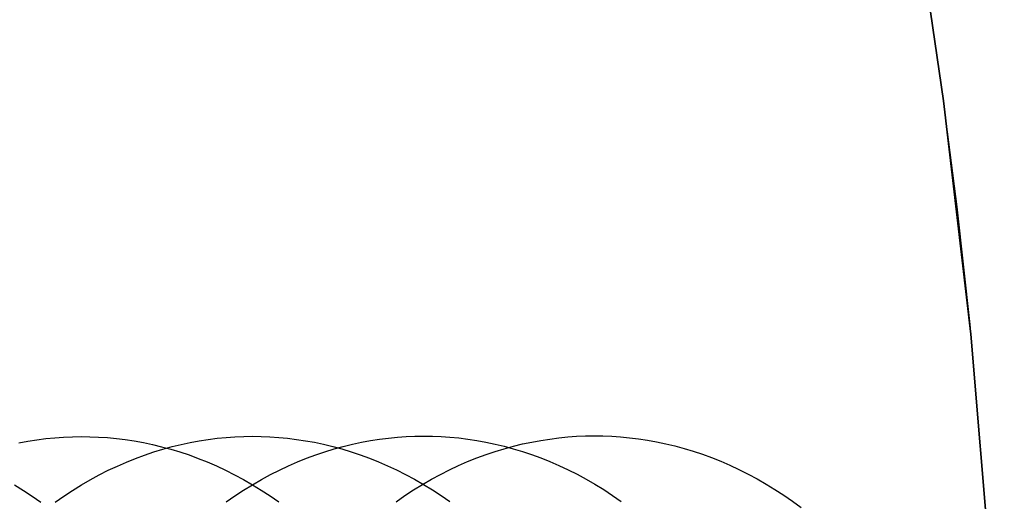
# Model space of a CAD drawing. Header units: millimetres. Extents: x -2852 to 102, y -106 to 97.
# Tile 110 of 256: x -2669 to -2654, y 1 to 8. Entities that reach past the tile are written whole.
import ezdxf

# ---------------------------------------------------------------- set-up
doc = ezdxf.new("R2010")
doc.units = ezdxf.units.MM
doc.header["$MEASUREMENT"] = 0
doc.layers.add('IGES level 0', color=252, linetype='Continuous')
doc.layers.add('Predefinito', color=5, linetype='Continuous')

msp = doc.modelspace()

# ---------------------------------------------------------------- linework, layer by layer
at = {"layer": 'IGES level 0'}
for points in [[(-2655.575, 8.654), (-2655.318, 6.899), (-2655.095, 5.166), (-2654.907, 3.457), (-2654.625, 0.109), (-2654.462, -3.144), (-2654.406, -6.301), (-2654.453, -9.458), (-2654.607, -12.711), (-2654.88, -16.06), (-2655.064, -17.77), (-2655.282, -19.503), (-2655.534, -21.259), (-2655.823, -23.037), (-2656.149, -24.837), (-2656.516, -26.658), (-2656.922, -28.499), (-2657.372, -30.36)], [(-2657.286, -30.017), (-2656.85, -28.181), (-2656.454, -26.365), (-2656.099, -24.569), (-2655.781, -22.795), (-2655.501, -21.042), (-2655.256, -19.311), (-2654.866, -15.918), (-2654.602, -12.617), (-2654.452, -9.411), (-2654.406, -6.301), (-2654.46, -3.191), (-2654.619, 0.015), (-2654.892, 3.315), (-2655.291, 6.707), (-2655.541, 8.437)], [(-2657.286, -30.017), (-2656.85, -28.181), (-2656.454, -26.365), (-2656.099, -24.569), (-2655.781, -22.795), (-2655.501, -21.042), (-2655.256, -19.311), (-2654.866, -15.918), (-2654.602, -12.617), (-2654.452, -9.411), (-2654.406, -6.301), (-2654.46, -3.191), (-2654.619, 0.015), (-2654.892, 3.315), (-2655.291, 6.707), (-2655.541, 8.437)], [(-2655.541, 8.437), (-2655.291, 6.707), (-2654.892, 3.315), (-2654.619, 0.015), (-2654.46, -3.191), (-2654.406, -6.301), (-2654.452, -9.411), (-2654.602, -12.617), (-2654.866, -15.918), (-2655.256, -19.311), (-2655.501, -21.042), (-2655.781, -22.795), (-2656.099, -24.569), (-2656.454, -26.365), (-2656.85, -28.181), (-2657.286, -30.017)], [(-2655.541, 8.437), (-2655.291, 6.707), (-2654.892, 3.315), (-2654.619, 0.015), (-2654.46, -3.191), (-2654.406, -6.301), (-2654.452, -9.411), (-2654.602, -12.617), (-2654.866, -15.918), (-2655.256, -19.311), (-2655.501, -21.042), (-2655.781, -22.795), (-2656.099, -24.569), (-2656.454, -26.365), (-2656.85, -28.181), (-2657.286, -30.017)], [(-2657.286, -30.017), (-2656.85, -28.181), (-2656.454, -26.365), (-2656.099, -24.569), (-2655.781, -22.795), (-2655.501, -21.042), (-2655.256, -19.311), (-2654.866, -15.918), (-2654.602, -12.617), (-2654.452, -9.411), (-2654.406, -6.301), (-2654.46, -3.191), (-2654.619, 0.015), (-2654.892, 3.315), (-2655.291, 6.707), (-2655.541, 8.437)], [(-2655.541, 8.437), (-2655.291, 6.707), (-2654.892, 3.315), (-2654.619, 0.015), (-2654.46, -3.191), (-2654.406, -6.301), (-2654.452, -9.411), (-2654.602, -12.617), (-2654.866, -15.918), (-2655.256, -19.311), (-2655.501, -21.042), (-2655.781, -22.795), (-2656.099, -24.569), (-2656.454, -26.365), (-2656.85, -28.181), (-2657.286, -30.017)], [(-2657.286, -30.017), (-2656.85, -28.181), (-2656.454, -26.365), (-2656.099, -24.569), (-2655.781, -22.795), (-2655.501, -21.042), (-2655.256, -19.311), (-2654.866, -15.918), (-2654.602, -12.617), (-2654.452, -9.411), (-2654.406, -6.301), (-2654.46, -3.191), (-2654.619, 0.015), (-2654.892, 3.315), (-2655.291, 6.707), (-2655.541, 8.437)]]:
    msp.add_lwpolyline(points, dxfattribs=at)
at = {"layer": 'Predefinito', "extrusion": (-0.001367, 0.999999, 0)}
msp.add_lwpolyline([(1899.675, 1028.426), (1950.258, 936.031), (1967.4, 906.576), (1985.127, 877.47), (2004.656, 847.084), (2025.496, 816.669), (2036.395, 801.605), (2047.581, 786.753), (2059.049, 772.174), (2070.848, 757.863), (2082.852, 744.027), (2095.232, 730.528), (2107.74, 717.692), (2114.15, 711.428), (2120.669, 705.279), (2127.105, 699.424), (2133.652, 693.694), (2140.312, 688.097), (2147.091, 682.643), (2153.75, 677.524), (2160.526, 672.56), (2167.421, 667.763), (2174.437, 663.147), (2181.313, 658.884), (2188.305, 654.816), (2195.415, 650.956), (2202.643, 647.32), (2209.738, 644.036), (2216.937, 640.993), (2220.576, 639.566), (2224.24, 638.206), (2227.928, 636.914), (2231.641, 635.692), (2235.831, 634.409), (2240.048, 633.217), (2244.289, 632.118), (2248.553, 631.112), (2252.587, 630.248), (2256.638, 629.466), (2260.704, 628.764), (2264.783, 628.142), (2268.847, 627.604), (2272.92, 627.144), (2277, 626.761), (2281.087, 626.455), (2285.18, 626.225), (2289.276, 626.069), (2293.374, 625.988), (2297.474, 625.98), (2305.647, 626.178), (2313.808, 626.656), (2321.95, 627.406), (2330.063, 628.419), (2338.132, 629.686), (2346.159, 631.199), (2354.138, 632.953), (2362.062, 634.938), (2369.891, 637.139), (2377.656, 639.556), (2385.353, 642.184), (2392.976, 645.017), (2400.435, 648.013), (2407.813, 651.2), (2415.108, 654.575), (2422.316, 658.133), (2429.278, 661.787), (2436.148, 665.612), (2442.922, 669.605), (2449.594, 673.764), (2455.744, 677.809), (2461.797, 681.998), (2467.747, 686.333), (2473.588, 690.813), (2480.985, 696.836), (2488.178, 703.101), (2491.988, 706.596), (2495.734, 710.158), (2499.416, 713.788), (2503.033, 717.481), (2509.946, 724.917), (2516.606, 732.58), (2522.96, 740.381), (2529.076, 748.372), (2534.957, 756.525), (2540.622, 764.832), (2546.118, 773.325), (2551.424, 781.935), (2556.66, 790.821), (2561.74, 799.799), (2571.51, 817.968), (2626.828, 928.194), (2638.541, 949.732), (2651.216, 971.672), (2674.704, 1009.524), (2677.832, 1014.879), (2679.262, 1017.451), (2680.646, 1020.045), (2681.888, 1022.497), (2683.068, 1024.979), (2684.056, 1027.223), (2684.522, 1028.357), (2684.967, 1029.499)], dxfattribs=at)
msp.add_lwpolyline([(1899.675, 1028.426), (1950.258, 936.031), (1967.4, 906.576), (1985.127, 877.47), (2004.656, 847.084), (2025.496, 816.669), (2036.395, 801.605), (2047.581, 786.753), (2059.049, 772.174), (2070.848, 757.863), (2082.852, 744.027), (2095.232, 730.528), (2107.74, 717.692), (2114.15, 711.428), (2120.669, 705.279), (2127.105, 699.424), (2133.652, 693.694), (2140.312, 688.097), (2147.091, 682.643), (2153.75, 677.524), (2160.526, 672.56), (2167.421, 667.763), (2174.437, 663.147), (2181.313, 658.884), (2188.305, 654.816), (2195.415, 650.956), (2202.643, 647.32), (2209.738, 644.036), (2216.937, 640.993), (2220.576, 639.566), (2224.24, 638.206), (2227.928, 636.914), (2231.641, 635.692), (2235.831, 634.409), (2240.048, 633.217), (2244.289, 632.118), (2248.553, 631.112), (2252.587, 630.248), (2256.638, 629.466), (2260.704, 628.764), (2264.783, 628.142), (2268.847, 627.604), (2272.92, 627.144), (2277, 626.761), (2281.087, 626.455), (2285.18, 626.225), (2289.276, 626.069), (2293.374, 625.988), (2297.474, 625.98), (2305.647, 626.178), (2313.808, 626.656), (2321.95, 627.406), (2330.063, 628.419), (2338.132, 629.686), (2346.159, 631.199), (2354.138, 632.953), (2362.062, 634.938), (2369.891, 637.139), (2377.656, 639.556), (2385.353, 642.184), (2392.976, 645.017), (2400.435, 648.013), (2407.813, 651.2), (2415.108, 654.575), (2422.316, 658.133), (2429.278, 661.787), (2436.148, 665.612), (2442.922, 669.605), (2449.594, 673.764), (2455.744, 677.809), (2461.797, 681.998), (2467.747, 686.333), (2473.588, 690.813), (2480.985, 696.836), (2488.178, 703.101), (2491.988, 706.596), (2495.734, 710.158), (2499.416, 713.788), (2503.033, 717.481), (2509.946, 724.917), (2516.606, 732.58), (2522.96, 740.381), (2529.076, 748.372), (2534.957, 756.525), (2540.622, 764.832), (2546.118, 773.325), (2551.424, 781.935), (2556.66, 790.821), (2561.74, 799.799), (2571.51, 817.968), (2626.828, 928.194), (2638.541, 949.732), (2651.216, 971.672), (2674.704, 1009.524), (2677.832, 1014.879), (2679.262, 1017.451), (2680.646, 1020.045), (2681.888, 1022.497), (2683.068, 1024.979), (2684.056, 1027.223), (2684.522, 1028.357), (2684.967, 1029.499)], dxfattribs=at)
at = {"layer": 'Predefinito', "extrusion": (-0.572356, -0.000782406, 0.820005)}
msp.add_lwpolyline([(1.524, -1624.052), (1.369, -1624.05), (1.212, -1624.045), (1.054, -1624.036), (0.895, -1624.024), (0.735, -1624.008), (0.574, -1623.987), (0.413, -1623.963), (0.251, -1623.935), (0.088, -1623.903), (-0.075, -1623.867), (-0.238, -1623.827), (-0.402, -1623.782), (-0.565, -1623.733), (-0.728, -1623.68), (-0.89, -1623.622), (-1.052, -1623.561), (-1.213, -1623.494), (-1.374, -1623.424), (-1.533, -1623.349), (-1.691, -1623.27), (-1.847, -1623.187), (-2.002, -1623.099), (-2.155, -1623.007), (-2.306, -1622.911), (-2.455, -1622.811), (-2.602, -1622.707), (-2.746, -1622.599), (-2.888, -1622.487), (-3.027, -1622.371), (-3.163, -1622.251), (-3.296, -1622.128), (-3.425, -1622.002), (-3.552, -1621.872), (-3.675, -1621.739), (-3.794, -1621.603), (-3.91, -1621.464), (-4.022, -1621.323), (-4.13, -1621.178), (-4.234, -1621.032), (-4.335, -1620.883), (-4.431, -1620.731), (-4.523, -1620.578), (-4.61, -1620.424), (-4.694, -1620.267), (-4.773, -1620.109), (-4.848, -1619.95), (-4.918, -1619.79), (-4.984, -1619.629), (-5.046, -1619.467), (-5.103, -1619.304), (-5.157, -1619.141), (-5.205, -1618.978), (-5.25, -1618.815), (-5.29, -1618.652), (-5.327, -1618.489), (-5.359, -1618.326), (-5.387, -1618.164), (-5.411, -1618.002), (-5.431, -1617.841), (-5.447, -1617.681), (-5.46, -1617.522), (-5.469, -1617.364), (-5.474, -1617.207), (-5.476, -1617.052), (-5.474, -1616.897), (-5.469, -1616.74), (-5.46, -1616.582), (-5.447, -1616.423), (-5.431, -1616.263), (-5.411, -1616.102), (-5.387, -1615.941), (-5.359, -1615.778), (-5.327, -1615.616), (-5.29, -1615.453), (-5.25, -1615.289), (-5.205, -1615.126), (-5.157, -1614.963), (-5.103, -1614.8), (-5.046, -1614.637), (-4.984, -1614.475), (-4.918, -1614.314), (-4.848, -1614.154), (-4.773, -1613.995), (-4.694, -1613.837), (-4.61, -1613.681), (-4.523, -1613.526), (-4.431, -1613.373), (-4.335, -1613.222), (-4.234, -1613.073), (-4.13, -1612.926), (-4.022, -1612.782), (-3.91, -1612.64), (-3.794, -1612.501), (-3.675, -1612.365), (-3.552, -1612.232), (-3.425, -1612.102), (-3.296, -1611.976), (-3.163, -1611.853), (-3.027, -1611.733), (-2.888, -1611.618), (-2.746, -1611.506), (-2.602, -1611.397), (-2.455, -1611.293), (-2.306, -1611.193), (-2.155, -1611.097), (-2.002, -1611.005), (-1.847, -1610.918), (-1.691, -1610.834), (-1.533, -1610.755), (-1.374, -1610.68), (-1.213, -1610.61), (-1.052, -1610.544), (-0.89, -1610.482), (-0.728, -1610.424), (-0.565, -1610.371), (-0.402, -1610.322), (-0.238, -1610.278), (-0.075, -1610.237), (0.088, -1610.201), (0.251, -1610.169), (0.413, -1610.141), (0.574, -1610.117), (0.735, -1610.097), (0.895, -1610.08), (1.054, -1610.068), (1.212, -1610.059), (1.369, -1610.054), (1.524, -1610.052), (1.68, -1610.054), (1.836, -1610.059), (1.994, -1610.068), (2.153, -1610.08), (2.313, -1610.097), (2.474, -1610.117), (2.636, -1610.141), (2.798, -1610.169), (2.961, -1610.201), (3.124, -1610.237), (3.287, -1610.278), (3.45, -1610.322), (3.614, -1610.371), (3.777, -1610.424), (3.939, -1610.482), (4.101, -1610.544), (4.262, -1610.61), (4.422, -1610.68), (4.582, -1610.755), (4.739, -1610.834), (4.896, -1610.918), (5.051, -1611.005), (5.204, -1611.097), (5.355, -1611.193), (5.504, -1611.293), (5.65, -1611.397), (5.795, -1611.506), (5.936, -1611.618), (6.075, -1611.733), (6.211, -1611.853), (6.344, -1611.976), (6.474, -1612.102), (6.601, -1612.232), (6.724, -1612.365), (6.843, -1612.501), (6.959, -1612.64), (7.071, -1612.782), (7.179, -1612.926), (7.283, -1613.073), (7.383, -1613.222), (7.479, -1613.373), (7.571, -1613.526), (7.659, -1613.681), (7.742, -1613.837), (7.821, -1613.995), (7.896, -1614.154), (7.967, -1614.314), (8.033, -1614.475), (8.095, -1614.637), (8.152, -1614.8), (8.205, -1614.963), (8.254, -1615.126), (8.299, -1615.289), (8.339, -1615.453), (8.375, -1615.616), (8.407, -1615.778), (8.436, -1615.941), (8.46, -1616.102), (8.48, -1616.263), (8.496, -1616.423), (8.509, -1616.582), (8.517, -1616.74), (8.523, -1616.897), (8.524, -1617.052), (8.523, -1617.207), (8.517, -1617.364), (8.509, -1617.522), (8.496, -1617.681), (8.48, -1617.841), (8.46, -1618.002), (8.436, -1618.164), (8.407, -1618.326), (8.375, -1618.489), (8.339, -1618.652), (8.299, -1618.815), (8.254, -1618.978), (8.205, -1619.141), (8.152, -1619.304), (8.095, -1619.467), (8.033, -1619.629), (7.967, -1619.79), (7.896, -1619.95), (7.821, -1620.109), (7.742, -1620.267), (7.659, -1620.424), (7.571, -1620.578), (7.479, -1620.731), (7.383, -1620.883), (7.283, -1621.032), (7.179, -1621.178), (7.071, -1621.323), (6.959, -1621.464), (6.843, -1621.603), (6.724, -1621.739), (6.601, -1621.872), (6.474, -1622.002), (6.344, -1622.128), (6.211, -1622.251), (6.075, -1622.371), (5.936, -1622.487), (5.795, -1622.599), (5.65, -1622.707), (5.504, -1622.811), (5.355, -1622.911), (5.204, -1623.007), (5.051, -1623.099), (4.896, -1623.187), (4.739, -1623.27), (4.582, -1623.349), (4.422, -1623.424), (4.262, -1623.494), (4.101, -1623.561), (3.939, -1623.622), (3.777, -1623.68), (3.614, -1623.733), (3.45, -1623.782), (3.287, -1623.827), (3.124, -1623.867), (2.961, -1623.903), (2.798, -1623.935), (2.636, -1623.963), (2.474, -1623.987), (2.313, -1624.008), (2.153, -1624.024), (1.994, -1624.036), (1.836, -1624.045), (1.68, -1624.05), (1.524, -1624.052)], dxfattribs=at)
msp.add_lwpolyline([(1.524, -1624.052), (1.369, -1624.05), (1.212, -1624.045), (1.054, -1624.036), (0.895, -1624.024), (0.735, -1624.008), (0.574, -1623.987), (0.413, -1623.963), (0.251, -1623.935), (0.088, -1623.903), (-0.075, -1623.867), (-0.238, -1623.827), (-0.402, -1623.782), (-0.565, -1623.733), (-0.728, -1623.68), (-0.89, -1623.622), (-1.052, -1623.561), (-1.213, -1623.494), (-1.374, -1623.424), (-1.533, -1623.349), (-1.691, -1623.27), (-1.847, -1623.187), (-2.002, -1623.099), (-2.155, -1623.007), (-2.306, -1622.911), (-2.455, -1622.811), (-2.602, -1622.707), (-2.746, -1622.599), (-2.888, -1622.487), (-3.027, -1622.371), (-3.163, -1622.251), (-3.296, -1622.128), (-3.425, -1622.002), (-3.552, -1621.872), (-3.675, -1621.739), (-3.794, -1621.603), (-3.91, -1621.464), (-4.022, -1621.323), (-4.13, -1621.178), (-4.234, -1621.032), (-4.335, -1620.883), (-4.431, -1620.731), (-4.523, -1620.578), (-4.61, -1620.424), (-4.694, -1620.267), (-4.773, -1620.109), (-4.848, -1619.95), (-4.918, -1619.79), (-4.984, -1619.629), (-5.046, -1619.467), (-5.103, -1619.304), (-5.157, -1619.141), (-5.205, -1618.978), (-5.25, -1618.815), (-5.29, -1618.652), (-5.327, -1618.489), (-5.359, -1618.326), (-5.387, -1618.164), (-5.411, -1618.002), (-5.431, -1617.841), (-5.447, -1617.681), (-5.46, -1617.522), (-5.469, -1617.364), (-5.474, -1617.207), (-5.476, -1617.052), (-5.474, -1616.897), (-5.469, -1616.74), (-5.46, -1616.582), (-5.447, -1616.423), (-5.431, -1616.263), (-5.411, -1616.102), (-5.387, -1615.941), (-5.359, -1615.778), (-5.327, -1615.616), (-5.29, -1615.453), (-5.25, -1615.289), (-5.205, -1615.126), (-5.157, -1614.963), (-5.103, -1614.8), (-5.046, -1614.637), (-4.984, -1614.475), (-4.918, -1614.314), (-4.848, -1614.154), (-4.773, -1613.995), (-4.694, -1613.837), (-4.61, -1613.681), (-4.523, -1613.526), (-4.431, -1613.373), (-4.335, -1613.222), (-4.234, -1613.073), (-4.13, -1612.926), (-4.022, -1612.782), (-3.91, -1612.64), (-3.794, -1612.501), (-3.675, -1612.365), (-3.552, -1612.232), (-3.425, -1612.102), (-3.296, -1611.976), (-3.163, -1611.853), (-3.027, -1611.733), (-2.888, -1611.618), (-2.746, -1611.506), (-2.602, -1611.397), (-2.455, -1611.293), (-2.306, -1611.193), (-2.155, -1611.097), (-2.002, -1611.005), (-1.847, -1610.918), (-1.691, -1610.834), (-1.533, -1610.755), (-1.374, -1610.68), (-1.213, -1610.61), (-1.052, -1610.544), (-0.89, -1610.482), (-0.728, -1610.424), (-0.565, -1610.371), (-0.402, -1610.322), (-0.238, -1610.278), (-0.075, -1610.237), (0.088, -1610.201), (0.251, -1610.169), (0.413, -1610.141), (0.574, -1610.117), (0.735, -1610.097), (0.895, -1610.08), (1.054, -1610.068), (1.212, -1610.059), (1.369, -1610.054), (1.524, -1610.052), (1.68, -1610.054), (1.836, -1610.059), (1.994, -1610.068), (2.153, -1610.08), (2.313, -1610.097), (2.474, -1610.117), (2.636, -1610.141), (2.798, -1610.169), (2.961, -1610.201), (3.124, -1610.237), (3.287, -1610.278), (3.45, -1610.322), (3.614, -1610.371), (3.777, -1610.424), (3.939, -1610.482), (4.101, -1610.544), (4.262, -1610.61), (4.422, -1610.68), (4.582, -1610.755), (4.739, -1610.834), (4.896, -1610.918), (5.051, -1611.005), (5.204, -1611.097), (5.355, -1611.193), (5.504, -1611.293), (5.65, -1611.397), (5.795, -1611.506), (5.936, -1611.618), (6.075, -1611.733), (6.211, -1611.853), (6.344, -1611.976), (6.474, -1612.102), (6.601, -1612.232), (6.724, -1612.365), (6.843, -1612.501), (6.959, -1612.64), (7.071, -1612.782), (7.179, -1612.926), (7.283, -1613.073), (7.383, -1613.222), (7.479, -1613.373), (7.571, -1613.526), (7.659, -1613.681), (7.742, -1613.837), (7.821, -1613.995), (7.896, -1614.154), (7.967, -1614.314), (8.033, -1614.475), (8.095, -1614.637), (8.152, -1614.8), (8.205, -1614.963), (8.254, -1615.126), (8.299, -1615.289), (8.339, -1615.453), (8.375, -1615.616), (8.407, -1615.778), (8.436, -1615.941), (8.46, -1616.102), (8.48, -1616.263), (8.496, -1616.423), (8.509, -1616.582), (8.517, -1616.74), (8.523, -1616.897), (8.524, -1617.052), (8.523, -1617.207), (8.517, -1617.364), (8.509, -1617.522), (8.496, -1617.681), (8.48, -1617.841), (8.46, -1618.002), (8.436, -1618.164), (8.407, -1618.326), (8.375, -1618.489), (8.339, -1618.652), (8.299, -1618.815), (8.254, -1618.978), (8.205, -1619.141), (8.152, -1619.304), (8.095, -1619.467), (8.033, -1619.629), (7.967, -1619.79), (7.896, -1619.95), (7.821, -1620.109), (7.742, -1620.267), (7.659, -1620.424), (7.571, -1620.578), (7.479, -1620.731), (7.383, -1620.883), (7.283, -1621.032), (7.179, -1621.178), (7.071, -1621.323), (6.959, -1621.464), (6.843, -1621.603), (6.724, -1621.739), (6.601, -1621.872), (6.474, -1622.002), (6.344, -1622.128), (6.211, -1622.251), (6.075, -1622.371), (5.936, -1622.487), (5.795, -1622.599), (5.65, -1622.707), (5.504, -1622.811), (5.355, -1622.911), (5.204, -1623.007), (5.051, -1623.099), (4.896, -1623.187), (4.739, -1623.27), (4.582, -1623.349), (4.422, -1623.424), (4.262, -1623.494), (4.101, -1623.561), (3.939, -1623.622), (3.777, -1623.68), (3.614, -1623.733), (3.45, -1623.782), (3.287, -1623.827), (3.124, -1623.867), (2.961, -1623.903), (2.798, -1623.935), (2.636, -1623.963), (2.474, -1623.987), (2.313, -1624.008), (2.153, -1624.024), (1.994, -1624.036), (1.836, -1624.045), (1.68, -1624.05), (1.524, -1624.052)], dxfattribs=at)
at = {"layer": 'Predefinito'}
for points in [[(-2668.731, 1.739, 997.767), (-2668.599, 1.763, 997.861), (-2668.468, 1.783, 997.954), (-2668.338, 1.8, 998.047), (-2668.208, 1.812, 998.139), (-2668.08, 1.821, 998.231), (-2667.952, 1.827, 998.322), (-2667.826, 1.829, 998.412), (-2667.699, 1.827, 998.502), (-2667.571, 1.822, 998.593), (-2667.443, 1.814, 998.685), (-2667.313, 1.801, 998.777), (-2667.183, 1.785, 998.87), (-2667.052, 1.765, 998.963), (-2666.92, 1.741, 999.057), (-2666.788, 1.713, 999.151), (-2666.655, 1.681, 999.246), (-2666.523, 1.645, 999.34), (-2666.39, 1.605, 999.435), (-2666.257, 1.561, 999.53), (-2666.124, 1.512, 999.624), (-2665.991, 1.459, 999.719), (-2665.858, 1.402, 999.813), (-2665.726, 1.34, 999.907), (-2665.595, 1.274, 1000.001), (-2665.464, 1.204, 1000.094), (-2665.335, 1.129, 1000.186), (-2665.206, 1.05, 1000.278), (-2665.079, 0.967, 1000.368), (-2664.952, 0.88, 1000.458)], [(-2668.731, 1.739, 997.767), (-2668.599, 1.763, 997.861), (-2668.468, 1.783, 997.954), (-2668.338, 1.8, 998.047), (-2668.208, 1.812, 998.139), (-2668.08, 1.821, 998.231), (-2667.952, 1.827, 998.322), (-2667.826, 1.829, 998.412), (-2667.699, 1.827, 998.502), (-2667.571, 1.822, 998.593), (-2667.443, 1.814, 998.685), (-2667.313, 1.801, 998.777), (-2667.183, 1.785, 998.87), (-2667.052, 1.765, 998.963), (-2666.92, 1.741, 999.057), (-2666.788, 1.713, 999.151), (-2666.655, 1.681, 999.246), (-2666.523, 1.645, 999.34), (-2666.39, 1.605, 999.435), (-2666.257, 1.561, 999.53), (-2666.124, 1.512, 999.624), (-2665.991, 1.459, 999.719), (-2665.858, 1.402, 999.813), (-2665.726, 1.34, 999.907), (-2665.595, 1.274, 1000.001), (-2665.464, 1.204, 1000.094), (-2665.335, 1.129, 1000.186), (-2665.206, 1.05, 1000.278), (-2665.079, 0.967, 1000.368), (-2664.952, 0.88, 1000.458)], [(-2668.203, 0.875, 992.434), (-2668.077, 0.963, 992.524), (-2667.95, 1.047, 992.615), (-2667.821, 1.126, 992.707), (-2667.692, 1.201, 992.8), (-2667.562, 1.272, 992.893), (-2667.431, 1.338, 992.987), (-2667.299, 1.4, 993.081), (-2667.167, 1.457, 993.175), (-2667.035, 1.511, 993.27), (-2666.902, 1.56, 993.365), (-2666.769, 1.605, 993.46), (-2666.636, 1.645, 993.555), (-2666.504, 1.682, 993.65), (-2666.372, 1.714, 993.745), (-2666.24, 1.742, 993.839), (-2666.108, 1.766, 993.933), (-2665.977, 1.787, 994.027), (-2665.847, 1.803, 994.12), (-2665.718, 1.816, 994.212), (-2665.59, 1.825, 994.304), (-2665.462, 1.83, 994.395), (-2665.336, 1.832, 994.486), (-2665.209, 1.831, 994.576), (-2665.082, 1.826, 994.667), (-2664.953, 1.817, 994.759), (-2664.824, 1.805, 994.852), (-2664.694, 1.788, 994.945), (-2664.563, 1.768, 995.038), (-2664.432, 1.745, 995.132), (-2664.3, 1.717, 995.227), (-2664.167, 1.685, 995.321), (-2664.034, 1.649, 995.416), (-2663.902, 1.609, 995.511), (-2663.769, 1.564, 995.606), (-2663.636, 1.515, 995.701), (-2663.503, 1.462, 995.796), (-2663.371, 1.405, 995.89), (-2663.239, 1.344, 995.985), (-2663.108, 1.278, 996.078), (-2662.978, 1.207, 996.172), (-2662.848, 1.133, 996.264), (-2662.72, 1.054, 996.356), (-2662.592, 0.971, 996.447), (-2662.466, 0.883, 996.537)], [(-2668.203, 0.875, 992.434), (-2668.077, 0.963, 992.524), (-2667.95, 1.047, 992.615), (-2667.821, 1.126, 992.707), (-2667.692, 1.201, 992.8), (-2667.562, 1.272, 992.893), (-2667.431, 1.338, 992.987), (-2667.299, 1.4, 993.081), (-2667.167, 1.457, 993.175), (-2667.035, 1.511, 993.27), (-2666.902, 1.56, 993.365), (-2666.769, 1.605, 993.46), (-2666.636, 1.645, 993.555), (-2666.504, 1.682, 993.65), (-2666.372, 1.714, 993.745), (-2666.24, 1.742, 993.839), (-2666.108, 1.766, 993.933), (-2665.977, 1.787, 994.027), (-2665.847, 1.803, 994.12), (-2665.718, 1.816, 994.212), (-2665.59, 1.825, 994.304), (-2665.462, 1.83, 994.395), (-2665.336, 1.832, 994.486), (-2665.209, 1.831, 994.576), (-2665.082, 1.826, 994.667), (-2664.953, 1.817, 994.759), (-2664.824, 1.805, 994.852), (-2664.694, 1.788, 994.945), (-2664.563, 1.768, 995.038), (-2664.432, 1.745, 995.132), (-2664.3, 1.717, 995.227), (-2664.167, 1.685, 995.321), (-2664.034, 1.649, 995.416), (-2663.902, 1.609, 995.511), (-2663.769, 1.564, 995.606), (-2663.636, 1.515, 995.701), (-2663.503, 1.462, 995.796), (-2663.371, 1.405, 995.89), (-2663.239, 1.344, 995.985), (-2663.108, 1.278, 996.078), (-2662.978, 1.207, 996.172), (-2662.848, 1.133, 996.264), (-2662.72, 1.054, 996.356), (-2662.592, 0.971, 996.447), (-2662.466, 0.883, 996.537)], [(-2665.716, 0.879, 988.513), (-2665.59, 0.966, 988.603), (-2665.463, 1.05, 988.694), (-2665.334, 1.129, 988.786), (-2665.205, 1.204, 988.878), (-2665.074, 1.275, 988.971), (-2664.943, 1.341, 989.065), (-2664.812, 1.403, 989.159), (-2664.679, 1.461, 989.253), (-2664.547, 1.514, 989.348), (-2664.414, 1.563, 989.443), (-2664.281, 1.608, 989.538), (-2664.148, 1.649, 989.632), (-2664.016, 1.685, 989.727), (-2663.883, 1.717, 989.822), (-2663.751, 1.746, 989.916), (-2663.62, 1.77, 990.01), (-2663.489, 1.79, 990.103), (-2663.358, 1.807, 990.196), (-2663.229, 1.819, 990.288), (-2663.1, 1.828, 990.38), (-2662.973, 1.834, 990.471), (-2662.846, 1.836, 990.561), (-2662.72, 1.834, 990.651), (-2662.592, 1.829, 990.742), (-2662.464, 1.82, 990.834), (-2662.334, 1.808, 990.926), (-2662.204, 1.792, 991.019), (-2662.073, 1.772, 991.113), (-2661.941, 1.748, 991.207), (-2661.809, 1.72, 991.301), (-2661.677, 1.688, 991.395), (-2661.544, 1.652, 991.49), (-2661.411, 1.612, 991.585), (-2661.278, 1.568, 991.68), (-2661.145, 1.519, 991.774), (-2661.012, 1.466, 991.869), (-2660.88, 1.409, 991.963), (-2660.748, 1.347, 992.057), (-2660.617, 1.281, 992.151), (-2660.486, 1.211, 992.244), (-2660.356, 1.136, 992.336), (-2660.228, 1.057, 992.428), (-2660.1, 0.974, 992.519), (-2659.974, 0.886, 992.609)], [(-2665.716, 0.879, 988.513), (-2665.59, 0.966, 988.603), (-2665.463, 1.05, 988.694), (-2665.334, 1.129, 988.786), (-2665.205, 1.204, 988.878), (-2665.074, 1.275, 988.971), (-2664.943, 1.341, 989.065), (-2664.812, 1.403, 989.159), (-2664.679, 1.461, 989.253), (-2664.547, 1.514, 989.348), (-2664.414, 1.563, 989.443), (-2664.281, 1.608, 989.538), (-2664.148, 1.649, 989.632), (-2664.016, 1.685, 989.727), (-2663.883, 1.717, 989.822), (-2663.751, 1.746, 989.916), (-2663.62, 1.77, 990.01), (-2663.489, 1.79, 990.103), (-2663.358, 1.807, 990.196), (-2663.229, 1.819, 990.288), (-2663.1, 1.828, 990.38), (-2662.973, 1.834, 990.471), (-2662.846, 1.836, 990.561), (-2662.72, 1.834, 990.651), (-2662.592, 1.829, 990.742), (-2662.464, 1.82, 990.834), (-2662.334, 1.808, 990.926), (-2662.204, 1.792, 991.019), (-2662.073, 1.772, 991.113), (-2661.941, 1.748, 991.207), (-2661.809, 1.72, 991.301), (-2661.677, 1.688, 991.395), (-2661.544, 1.652, 991.49), (-2661.411, 1.612, 991.585), (-2661.278, 1.568, 991.68), (-2661.145, 1.519, 991.774), (-2661.012, 1.466, 991.869), (-2660.88, 1.409, 991.963), (-2660.748, 1.347, 992.057), (-2660.617, 1.281, 992.151), (-2660.486, 1.211, 992.244), (-2660.356, 1.136, 992.336), (-2660.228, 1.057, 992.428), (-2660.1, 0.974, 992.519), (-2659.974, 0.886, 992.609)], [(-2663.246, 0.882, 984.593), (-2663.12, 0.97, 984.682), (-2662.992, 1.053, 984.772), (-2662.864, 1.133, 984.863), (-2662.734, 1.208, 984.955), (-2662.603, 1.278, 985.048), (-2662.471, 1.345, 985.141), (-2662.339, 1.407, 985.234), (-2662.207, 1.464, 985.328), (-2662.074, 1.518, 985.422), (-2661.94, 1.567, 985.516), (-2661.807, 1.611, 985.61), (-2661.674, 1.652, 985.705), (-2661.541, 1.688, 985.799), (-2661.408, 1.721, 985.893), (-2661.275, 1.749, 985.986), (-2661.143, 1.773, 986.079), (-2661.012, 1.793, 986.172), (-2660.881, 1.81, 986.265), (-2660.751, 1.823, 986.356), (-2660.623, 1.832, 986.448), (-2660.495, 1.837, 986.538), (-2660.368, 1.839, 986.628), (-2660.241, 1.837, 986.717), (-2660.113, 1.832, 986.808), (-2659.984, 1.824, 986.899), (-2659.854, 1.811, 986.991), (-2659.723, 1.795, 987.083), (-2659.592, 1.775, 987.176), (-2659.46, 1.751, 987.269), (-2659.327, 1.724, 987.363), (-2659.194, 1.692, 987.457), (-2659.061, 1.656, 987.551), (-2658.928, 1.615, 987.645), (-2658.794, 1.571, 987.739), (-2658.661, 1.522, 987.833), (-2658.528, 1.469, 987.927), (-2658.395, 1.412, 988.021), (-2658.263, 1.35, 988.115), (-2658.131, 1.284, 988.208), (-2658, 1.214, 988.3), (-2657.87, 1.139, 988.392), (-2657.741, 1.061, 988.483), (-2657.613, 0.977, 988.573), (-2657.486, 0.89, 988.663), (-2657.361, 0.798, 988.751)], [(-2663.246, 0.882, 984.593), (-2663.12, 0.97, 984.682), (-2662.992, 1.053, 984.772), (-2662.864, 1.133, 984.863), (-2662.734, 1.208, 984.955), (-2662.603, 1.278, 985.048), (-2662.471, 1.345, 985.141), (-2662.339, 1.407, 985.234), (-2662.207, 1.464, 985.328), (-2662.074, 1.518, 985.422), (-2661.94, 1.567, 985.516), (-2661.807, 1.611, 985.61), (-2661.674, 1.652, 985.705), (-2661.541, 1.688, 985.799), (-2661.408, 1.721, 985.893), (-2661.275, 1.749, 985.986), (-2661.143, 1.773, 986.079), (-2661.012, 1.793, 986.172), (-2660.881, 1.81, 986.265), (-2660.751, 1.823, 986.356), (-2660.623, 1.832, 986.448), (-2660.495, 1.837, 986.538), (-2660.368, 1.839, 986.628), (-2660.241, 1.837, 986.717), (-2660.113, 1.832, 986.808), (-2659.984, 1.824, 986.899), (-2659.854, 1.811, 986.991), (-2659.723, 1.795, 987.083), (-2659.592, 1.775, 987.176), (-2659.46, 1.751, 987.269), (-2659.327, 1.724, 987.363), (-2659.194, 1.692, 987.457), (-2659.061, 1.656, 987.551), (-2658.928, 1.615, 987.645), (-2658.794, 1.571, 987.739), (-2658.661, 1.522, 987.833), (-2658.528, 1.469, 987.927), (-2658.395, 1.412, 988.021), (-2658.263, 1.35, 988.115), (-2658.131, 1.284, 988.208), (-2658, 1.214, 988.3), (-2657.87, 1.139, 988.392), (-2657.741, 1.061, 988.483), (-2657.613, 0.977, 988.573), (-2657.486, 0.89, 988.663), (-2657.361, 0.798, 988.751)], [(-2668.795, 1.125, 1005.7), (-2668.665, 1.046, 1005.791), (-2668.537, 0.962, 1005.881), (-2668.41, 0.875, 1005.969)], [(-2668.795, 1.125, 1005.7), (-2668.665, 1.046, 1005.791), (-2668.537, 0.962, 1005.881), (-2668.41, 0.875, 1005.969)]]:
    msp.add_polyline3d(points, dxfattribs=at)

doc.saveas('drawing.dxf')
